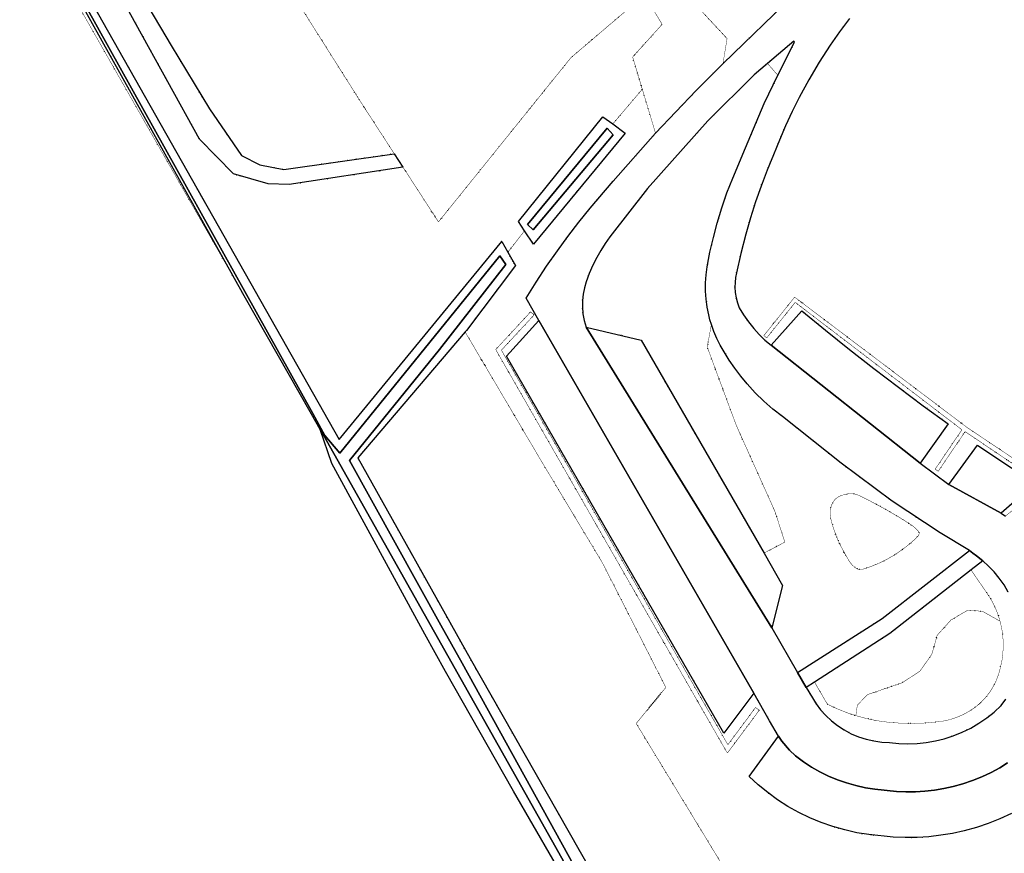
# Model space of a CAD drawing. Header units: millimetres. Extents: x 0 to 1134213, y -536989 to 313336.
# Tile 54 of 86: x 379802 to 486432, y -270595 to -180352. Entities that reach past the tile are written whole.
import ezdxf

# ---------------------------------------------------------------- set-up
doc = ezdxf.new("R2010")
doc.units = ezdxf.units.MM
doc.linetypes.add('DOT', pattern=[6.35, 0, -6.35])
for name, color, linetype in [('ondersteunendwaterdeel_oever_slootkant', 7, 'Continuous'), ('terreindeelbegroeid', 7, 'DOT'), ('terreindeelonbegroeid', 7, 'DOT'), ('waterdeel', 4, 'Continuous'), ('wegdeel_parkeervlak', 7, 'Continuous'), ('wegdeel_rijbaan', 7, 'Continuous'), ('wegdeel_voetpad', 7, 'Continuous')]:
    doc.layers.add(name, color=color, linetype=linetype)

msp = doc.modelspace()

# ---------------------------------------------------------------- linework, layer by layer
at = {"layer": 'ondersteunendwaterdeel_oever_slootkant'}
for points in [[(485350.7, -354712.6, 0), (478494.7, -342361.6, 0), (477964.7, -341407.6, 0), (469174.7, -325571.6, 0), (466432.7, -320631.6, 0), (464083.7, -315172.6, 0), (458663.7, -305773.6, 0), (452352.7, -294634.6, 0), (443927.7, -279342.6, 0), (427703.7, -250006.6, 0), (425407.7, -245911.6, 0), (415516.7, -228066.6, 0), (425265.7, -216048.6, 0), (432461.7, -206861.6, 0), (431807.7, -205918.6, 0), (414480.7, -227292.6, 0), (412859.7, -225348.6, 0), (411538.7, -222979.6, 0), (360151.7, -130815.6, 0)], [(361524.7, -130483.6, 0), (387117.7, -177583.6, 0), (414404.7, -225807.6, 0), (431997.7, -204354.6, 0), (432664.7, -205533.6, 0), (433481.7, -206976.6, 0), (428184.7, -213988.6, 0), (428041.7, -214156.6, 0), (416422.7, -227767.6, 0), (428571.7, -249515.6, 0), (445135.7, -278563.6, 0), (453171.7, -293717.6, 0), (464988.7, -314660.6, 0), (487397.7, -355733.6, 0), (509636.7, -342552.6, 0), (528585.7, -330230.6, 0), (529923.7, -328542.6, 0), (548906.7, -316702.6, 0), (551616.7, -317055.6, 0), (552318.7, -318926.6, 0), (510773.7, -345108.6, 0), (501409.7, -350431.6, 0), (488413.7, -358286.6, 0)]]:
    msp.add_polyline3d(points, dxfattribs=at)
for points in [[(444029.7, -191639.6, 0), (445372.7, -192622.6, 0), (435447.7, -204668.6, 0), (434483.7, -203191.6, 0), (433831.7, -202193.6, 0), (442963.7, -190859.6, 0)], [(435404.7, -203116.6, 0), (444069.7, -192811.6, 0), (443428.7, -192100.6, 0), (434796.7, -202506.6, 0)]]:
    msp.add_polyline3d(points, close=True, dxfattribs=at)
at = {"layer": 'terreindeelbegroeid'}
for points in [[(404098.7, -210252.6, 0), (399703.7, -202554.6, 0), (382767.7, -172893.6, 0), (372956.7, -155481.6, 0), (367579.7, -145940.6, 0), (359813.7, -130897.6, 0), (359849.7, -130888.6, 0), (359869.7, -130925.6, 0)], [(386263.7, -141526.6, 0), (403443.7, -167975.6, 0), (405304.7, -168521.6, 0), (409665.7, -175507.6, 0), (409150.7, -177255.6, 0), (416918.7, -189545.6, 0), (420372.7, -194869.6, 0), (408413.7, -196583.6, 0), (405798.7, -196059.6, 0), (403838.7, -195044.6, 0), (400340.7, -190006.6, 0), (396189.7, -183140.6, 0), (387694.7, -168731.6, 0), (382701.7, -155275.6, 0), (382829.7, -150522.6, 0), (383538.7, -145870.6, 0)], [(455968.7, -185078.6, 0), (453078.7, -188022.6, 0), (448661.7, -192640.6, 0), (447229.7, -187876.6, 0), (446182.7, -184393.6, 0), (449379.7, -180850.6, 0), (447462.7, -177682.6, 0), (450286.7, -175805.6, 0), (456409.7, -182394.6, 0)], [(461908.7, -186374.6, 0), (460438.7, -189435.6, 0), (458386.7, -194228.6, 0), (457016.7, -197504.6, 0), (456397.7, -199104.6, 0), (455838.7, -200725.6, 0), (455338.7, -202366.6, 0), (454920.7, -203937.6, 0), (454558.7, -205522.6, 0), (454250.7, -207118.6, 0), (454134.7, -207981.6, 0), (454075.7, -208851.6, 0), (454074.7, -209722.6, 0), (454131.7, -210591.6, 0), (454245.7, -211455.6, 0), (454417.7, -212309.6, 0), (454550.7, -212829.6, 0), (454705.7, -213343.6, 0), (454264.7, -215808.6, 0), (457406.7, -224273.6, 0), (461573.7, -233539.6, 0), (462669.7, -236911.6, 0), (460410.7, -238088.6, 0), (447103.7, -215051.6, 0), (441165.7, -213645.6, 0), (440948.7, -212923.6, 0), (440805.7, -212183.6, 0), (440740.7, -211432.6, 0), (440748.7, -210741.6, 0), (440821.7, -210054.6, 0), (440959.7, -209378.6, 0), (441161.7, -208717.6, 0), (441487.7, -207818.6, 0), (441864.7, -206940.6, 0), (442292.7, -206085.6, 0), (442728.7, -205322.6, 0), (443204.7, -204584.6, 0), (443718.7, -203872.6, 0), (447773.7, -198631.6, 0), (454339.7, -191318.6, 0), (459357.7, -186309.6, 0), (460790.7, -185087.6, 0)], [(491154.7, -230447.6, 0), (490559.7, -230916.6, 0), (486547.7, -234086.6, 0), (486096.7, -233761.6, 0), (489844.7, -230498.6, 0), (490106.7, -230269.6, 0), (482184.7, -224946.6, 0), (479277.7, -229233.6, 0), (478946.7, -229009.6, 0), (481840.7, -224741.6, 0), (463786.7, -210951.6, 0), (460700.7, -214801.6, 0), (460388.7, -214551.6, 0), (463724.7, -210387.6, 0), (482297.7, -224420.6, 0), (490763.7, -230108.6, 0)], [(431969.7, -216130.6, 0), (456495.7, -258842.6, 0), (459494.7, -254809.6, 0), (459695.7, -254958.6, 0), (459896.7, -255107.6, 0), (456669.7, -259446.6, 0), (456458.7, -259732.6, 0), (456251.7, -259421.6, 0), (431444.7, -216219.6, 0), (431358.7, -216056.6, 0), (431478.7, -215925.6, 0), (435139.7, -211974.6, 0), (435322.7, -212144.6, 0), (435505.7, -212314.6, 0)], [(456251.7, -259421.6, 0), (456458.7, -259732.6, 0), (456669.7, -259446.6, 0), (459896.7, -255107.6, 0), (459695.7, -254958.6, 0), (459494.7, -254809.6, 0), (456495.7, -258842.6, 0), (431969.7, -216130.6, 0), (435505.7, -212314.6, 0), (435322.7, -212144.6, 0), (435139.7, -211974.6, 0), (431478.7, -215925.6, 0), (431358.7, -216056.6, 0), (431444.7, -216219.6, 0)], [(468749.7, -228360.6, 0), (474281.7, -232478.6, 0), (479475.7, -235918.6, 0), (482644.7, -237832.6, 0), (473220.7, -245168.6, 0), (464045.7, -251029.6, 0), (461249.7, -246177.6, 0), (462399.7, -241602.6, 0), (460410.7, -238088.6, 0), (462669.7, -236911.6, 0), (461573.7, -233539.6, 0), (457406.7, -224273.6, 0), (454264.7, -215808.6, 0), (454705.7, -213343.6, 0), (454979.7, -214109.6, 0), (455300.7, -214857.6, 0), (455667.7, -215583.6, 0), (456640.7, -217199.6, 0), (457243.7, -218087.6, 0), (457886.7, -218945.6, 0), (458568.7, -219773.6, 0), (459452.7, -220740.6, 0), (460388.7, -221656.6, 0), (461376.7, -222518.6, 0), (462410.7, -223322.6, 0)], [(470673.7, -239854.6, 0), (470447.7, -239780.6, 0), (470246.7, -239653.6, 0), (469919.7, -239339.6, 0), (469647.7, -238977.6, 0), (469051.7, -237966.6, 0), (468520.7, -236921.6, 0), (468242.7, -236282.6, 0), (467999.7, -235629.6, 0), (467789.7, -234950.6, 0), (467617.7, -234261.6, 0), (467565.7, -233874.6, 0), (467578.7, -233483.6, 0), (467654.7, -233100.6, 0), (467791.7, -232734.6, 0), (467961.7, -232451.6, 0), (468184.7, -232206.6, 0), (468450.7, -232010.6, 0), (468749.7, -231869.6, 0), (469230.7, -231728.6, 0), (469723.7, -231642.6, 0), (469989.7, -231640.6, 0), (470250.7, -231694.6, 0), (470656.7, -231842.6, 0), (471049.7, -232021.6, 0), (472420.7, -232731.6, 0), (473775.7, -233471.6, 0), (475115.7, -234256.6, 0), (476423.7, -235094.6, 0), (476782.7, -235370.6, 0), (477101.7, -235693.6, 0), (477183.7, -235835.6, 0), (477207.7, -235997.6, 0), (477169.7, -236156.6, 0), (477076.7, -236290.6, 0), (476431.7, -236886.6, 0), (475753.7, -237443.6, 0), (475043.7, -237960.6, 0), (474304.7, -238434.6, 0), (473549.7, -238857.6, 0), (472768.7, -239231.6, 0), (471966.7, -239557.6, 0), (471145.7, -239832.6, 0), (470911.7, -239872.6, 0)], [(467789.7, -234950.6, 0), (467999.7, -235629.6, 0), (468242.7, -236282.6, 0), (468520.7, -236921.6, 0), (469051.7, -237966.6, 0), (469647.7, -238977.6, 0), (469919.7, -239339.6, 0), (470246.7, -239653.6, 0), (470447.7, -239780.6, 0), (470673.7, -239854.6, 0), (470911.7, -239872.6, 0), (471145.7, -239832.6, 0), (471966.7, -239557.6, 0), (472768.7, -239231.6, 0), (473549.7, -238857.6, 0), (474304.7, -238434.6, 0), (475043.7, -237960.6, 0), (475753.7, -237443.6, 0), (476431.7, -236886.6, 0), (477076.7, -236290.6, 0), (477169.7, -236156.6, 0), (477207.7, -235997.6, 0), (477183.7, -235835.6, 0), (477101.7, -235693.6, 0), (476782.7, -235370.6, 0), (476423.7, -235094.6, 0), (475115.7, -234256.6, 0), (473775.7, -233471.6, 0), (472420.7, -232731.6, 0), (471049.7, -232021.6, 0), (470656.7, -231842.6, 0), (470250.7, -231694.6, 0), (469989.7, -231640.6, 0), (469723.7, -231642.6, 0), (469230.7, -231728.6, 0), (468749.7, -231869.6, 0), (468450.7, -232010.6, 0), (468184.7, -232206.6, 0), (467961.7, -232451.6, 0), (467791.7, -232734.6, 0), (467654.7, -233100.6, 0), (467578.7, -233483.6, 0), (467565.7, -233874.6, 0), (467617.7, -234261.6, 0)], [(485967.7, -245463.6, 0), (484067.7, -244401.6, 0), (482489.7, -244267.6, 0), (480657.7, -245338.6, 0), (479164.7, -246989.6, 0), (478578.7, -249058.6, 0), (477293.7, -250873.6, 0), (475381.7, -252132.6, 0), (471626.7, -253410.6, 0), (470514.7, -254553.6, 0), (470354.7, -255692.6, 0), (469351.7, -255358.6, 0), (468300.7, -254939.6, 0), (467275.7, -254458.6, 0), (465880.7, -252063.6, 0), (474050.7, -246795.6, 0), (482830.7, -239920.6, 0), (484867.7, -242897.6, 0), (485223.7, -243533.6, 0), (485532.7, -244194.6, 0), (485791.7, -244875.6, 0)], [(485967.7, -245463.6, 0), (486157.7, -246286.6, 0), (486253.7, -246937.6, 0), (486306.7, -247594.6, 0), (486315.7, -248252.6, 0), (486271.7, -249003.6, 0), (486171.7, -249749.6, 0), (486014.7, -250485.6, 0), (485820.7, -251205.6, 0), (485555.7, -251902.6, 0), (485220.7, -252568.6, 0), (484820.7, -253197.6, 0), (484358.7, -253782.6, 0), (483840.7, -254318.6, 0), (483249.7, -254804.6, 0), (482615.7, -255231.6, 0), (481943.7, -255596.6, 0), (481240.7, -255896.6, 0), (480511.7, -256128.6, 0), (479763.7, -256290.6, 0), (479004.7, -256381.6, 0), (477696.7, -256495.6, 0), (476383.7, -256535.6, 0), (475070.7, -256501.6, 0), (473761.7, -256393.6, 0), (472626.7, -256238.6, 0), (471518.7, -256009.6, 0), (470354.7, -255692.6, 0), (470514.7, -254553.6, 0), (471626.7, -253410.6, 0), (475381.7, -252132.6, 0), (477293.7, -250873.6, 0), (478578.7, -249058.6, 0), (479164.7, -246989.6, 0), (480657.7, -245338.6, 0), (482489.7, -244267.6, 0), (484067.7, -244401.6, 0)]]:
    msp.add_polyline3d(points, close=True, dxfattribs=at)
for points in [[(385566.7, -168432.6, 0), (399280.7, -193281.6, 0), (402946.7, -197054.6, 0), (406705.7, -198124.6, 0), (408999.7, -198209.6, 0), (421311.7, -196316.6, 0), (425154.7, -202239.6, 0), (439481.7, -184481.6, 0), (447462.7, -177682.6, 0), (449379.7, -180850.6, 0), (446182.7, -184393.6, 0), (447229.7, -187876.6, 0), (444029.7, -191639.6, 0), (442963.7, -190859.6, 0), (433831.7, -202193.6, 0), (434483.7, -203191.6, 0), (432664.7, -205533.6, 0), (431997.7, -204354.6, 0), (414404.7, -225807.6, 0), (387117.7, -177583.6, 0)], [(463689.7, -177630.6, 0), (455968.7, -185078.6, 0), (456409.7, -182394.6, 0), (450286.7, -175805.6, 0)], [(447462.7, -177682.6, 0), (439481.7, -184481.6, 0), (425154.7, -202239.6, 0), (421311.7, -196316.6, 0), (420372.7, -194869.6, 0), (416918.7, -189545.6, 0), (409150.7, -177255.6, 0)], [(487037.7, -228763.6, 0), (483513.7, -226406.6, 0), (480418.7, -230660.6, 0), (477313.7, -228377.6, 0), (480362.7, -224098.6, 0), (477655.7, -222137.6, 0), (474971.7, -220143.6, 0), (472312.7, -218117.6, 0), (469683.7, -216064.6, 0), (467080.7, -213979.6, 0), (464501.7, -211864.6, 0), (461172.7, -215598.6, 0), (460513.7, -215031.6, 0), (459889.7, -214426.6, 0), (459303.7, -213783.6, 0), (458728.7, -213067.6, 0), (458199.7, -212315.6, 0), (457719.7, -211532.6, 0), (457529.7, -210997.6, 0), (457389.7, -210447.6, 0), (457299.7, -209887.6, 0), (457261.7, -209321.6, 0), (457272.7, -208795.6, 0), (457327.7, -208272.6, 0), (457426.7, -207756.6, 0), (457889.7, -205655.6, 0), (458422.7, -203571.6, 0), (458928.7, -201817.6, 0), (459484.7, -200078.6, 0), (460088.7, -198355.6, 0), (460742.7, -196650.6, 0), (461443.7, -194964.6, 0), (462072.7, -193387.6, 0), (462746.7, -191829.6, 0), (463463.7, -190290.6, 0), (464223.7, -188772.6, 0), (465266.7, -186845.6, 0), (466379.7, -184958.6, 0), (467559.7, -183112.6, 0), (468588.7, -181655.6, 0), (469667.7, -180236.6, 0)], [(456818.7, -273384.6, 0), (446565.7, -256535.6, 0), (449779.7, -252635.6, 0), (445916.7, -245054.6, 0), (442883.7, -239101.6, 0), (436585.7, -228627.6, 0), (431293.7, -219663.6, 0), (428041.7, -214156.6, 0), (428184.7, -213988.6, 0), (433481.7, -206976.6, 0), (432664.7, -205533.6, 0), (434483.7, -203191.6, 0), (435447.7, -204668.6, 0), (445372.7, -192622.6, 0), (444029.7, -191639.6, 0), (447229.7, -187876.6, 0), (448661.7, -192640.6, 0), (444075.7, -197816.6, 0), (441580.7, -200757.6, 0), (440360.7, -202268.6, 0), (439176.7, -203806.6, 0), (438027.7, -205372.6, 0), (436857.7, -207050.6, 0), (435729.7, -208757.6, 0), (434643.7, -210490.6, 0), (436011.7, -212911.6, 0), (432510.7, -216794.6, 0), (442926.7, -234816.6, 0), (456051.7, -257580.6, 0), (459295.7, -253264.6, 0), (461015.7, -256244.6, 0), (461980.7, -257915.6, 0), (458800.7, -262278.6, 0), (459779.7, -263179.6, 0), (460808.7, -264021.6, 0), (461885.7, -264802.6, 0), (463005.7, -265519.6, 0), (464166.7, -266169.6, 0), (465362.7, -266751.6, 0), (466597.7, -267265.6, 0), (467861.7, -267706.6, 0), (469148.7, -268072.6, 0), (470455.7, -268362.6, 0), (471776.7, -268575.6, 0), (474394.7, -268832.6, 0), (475685.7, -268886.6, 0), (476978.7, -268874.6, 0), (478268.7, -268795.6, 0), (479553.7, -268649.6, 0), (480828.7, -268437.6, 0), (482090.7, -268159.6, 0), (483404.7, -267795.6, 0), (484696.7, -267359.6, 0), (485962.7, -266854.6, 0), (487199.7, -266280.6, 0)], [(490763.7, -230108.6, 0), (482297.7, -224420.6, 0), (463724.7, -210387.6, 0), (460388.7, -214551.6, 0), (460700.7, -214801.6, 0), (463786.7, -210951.6, 0), (481840.7, -224741.6, 0), (478946.7, -229009.6, 0), (479277.7, -229233.6, 0), (482184.7, -224946.6, 0), (490106.7, -230269.6, 0)], [(445135.7, -278563.6, 0), (428571.7, -249515.6, 0), (416422.7, -227767.6, 0), (428041.7, -214156.6, 0), (431293.7, -219663.6, 0), (436585.7, -228627.6, 0), (442883.7, -239101.6, 0), (445916.7, -245054.6, 0), (449779.7, -252635.6, 0), (446565.7, -256535.6, 0), (456818.7, -273384.6, 0)], [(486598.7, -253900.6, 0), (486092.7, -254606.6, 0), (485334.7, -255302.6, 0), (484528.7, -255942.6, 0), (483678.7, -256523.6, 0), (482788.7, -257041.6, 0), (481863.7, -257493.6, 0), (480909.7, -257878.6, 0), (479929.7, -258194.6, 0), (478962.7, -258431.6, 0), (477980.7, -258600.6, 0), (476990.7, -258701.6, 0), (475994.7, -258733.6, 0), (474999.7, -258695.6, 0), (474009.7, -258588.6, 0), (473150.7, -258549.6, 0), (472299.7, -258434.6, 0), (471460.7, -258244.6, 0), (470642.7, -257980.6, 0), (469851.7, -257645.6, 0), (469092.7, -257241.6, 0), (468372.7, -256772.6, 0), (467714.7, -256256.6, 0), (467103.7, -255686.6, 0), (466543.7, -255065.6, 0), (466039.7, -254398.6, 0), (464977.7, -252645.6, 0), (465880.7, -252063.6, 0), (467275.7, -254458.6, 0), (468300.7, -254939.6, 0), (469351.7, -255358.6, 0), (470354.7, -255692.6, 0), (471518.7, -256009.6, 0), (472626.7, -256238.6, 0), (473761.7, -256393.6, 0), (475070.7, -256501.6, 0), (476383.7, -256535.6, 0), (477696.7, -256495.6, 0), (479004.7, -256381.6, 0), (479763.7, -256290.6, 0), (480511.7, -256128.6, 0), (481240.7, -255896.6, 0), (481943.7, -255596.6, 0), (482615.7, -255231.6, 0), (483249.7, -254804.6, 0), (483840.7, -254318.6, 0), (484358.7, -253782.6, 0), (484820.7, -253197.6, 0), (485220.7, -252568.6, 0), (485555.7, -251902.6, 0), (485820.7, -251205.6, 0), (486014.7, -250485.6, 0), (486171.7, -249749.6, 0), (486271.7, -249003.6, 0), (486315.7, -248252.6, 0), (486306.7, -247594.6, 0), (486253.7, -246937.6, 0), (486157.7, -246286.6, 0), (485967.7, -245463.6, 0), (485791.7, -244875.6, 0), (485532.7, -244194.6, 0), (485223.7, -243533.6, 0), (484867.7, -242897.6, 0), (482830.7, -239920.6, 0), (484088.7, -238935.6, 0), (484732.7, -239514.6, 0), (485331.7, -240139.6, 0), (485881.7, -240808.6, 0), (486400.7, -241549.6, 0), (486859.7, -242329.6, 0)]]:
    msp.add_polyline3d(points, dxfattribs=at)
at = {"layer": 'terreindeelonbegroeid'}
msp.add_polyline3d([(461908.7, -186374.6, 0), (460790.7, -185087.6, 0), (463620.7, -182673.6, 0), (463718.7, -182774.6, 0)], close=True, dxfattribs=at)
at = {"layer": 'waterdeel'}
for points in [[(412859.7, -225348.6, 0), (412376.7, -224769.6, 0), (412346.7, -224728.6, 0), (411407.7, -223052.6, 0), (404098.7, -210252.6, 0), (359869.7, -130925.6, 0), (359849.7, -130888.6, 0), (360151.7, -130815.6, 0), (411538.7, -222979.6, 0)], [(435404.7, -203116.6, 0), (434796.7, -202506.6, 0), (443428.7, -192100.6, 0), (444069.7, -192811.6, 0)], [(425265.7, -216048.6, 0), (415516.7, -228066.6, 0), (425407.7, -245911.6, 0), (427703.7, -250006.6, 0), (443927.7, -279342.6, 0), (452352.7, -294634.6, 0), (458663.7, -305773.6, 0), (464083.7, -315172.6, 0), (466432.7, -320631.6, 0), (412376.7, -224769.6, 0), (412859.7, -225348.6, 0), (414480.7, -227292.6, 0), (431807.7, -205918.6, 0), (432461.7, -206861.6, 0)], [(412376.7, -224769.6, 0), (466432.7, -320631.6, 0), (466496.7, -320779.6, 0), (463009.7, -315851.6, 0), (458075.7, -307246.6, 0), (451048.7, -294990.6, 0), (442661.7, -280059.6, 0), (437541.7, -271228.6, 0), (433278.7, -263877.6, 0), (425915.7, -250900.6, 0), (423689.7, -246884.6, 0), (413607.7, -228407.6, 0), (412346.7, -224728.6, 0)]]:
    msp.add_polyline3d(points, close=True, dxfattribs=at)
at = {"layer": 'wegdeel_parkeervlak'}
for points in [[(477313.7, -228377.6, 0), (461172.7, -215598.6, 0), (464501.7, -211864.6, 0), (467080.7, -213979.6, 0), (469683.7, -216064.6, 0), (472312.7, -218117.6, 0), (474971.7, -220143.6, 0), (477655.7, -222137.6, 0), (480362.7, -224098.6, 0)], [(459295.7, -253264.6, 0), (456051.7, -257580.6, 0), (442926.7, -234816.6, 0), (432510.7, -216794.6, 0), (436011.7, -212911.6, 0)], [(460410.7, -238088.6, 0), (462399.7, -241602.6, 0), (461249.7, -246177.6, 0), (441165.7, -213645.6, 0), (447103.7, -215051.6, 0)], [(489844.7, -230498.6, 0), (486096.7, -233761.6, 0), (480418.7, -230660.6, 0), (483513.7, -226406.6, 0), (487037.7, -228763.6, 0)]]:
    msp.add_polyline3d(points, close=True, dxfattribs=at)
msp.add_polyline3d([(487199.7, -266280.6, 0), (485962.7, -266854.6, 0), (484696.7, -267359.6, 0), (483404.7, -267795.6, 0), (482090.7, -268159.6, 0), (480828.7, -268437.6, 0), (479553.7, -268649.6, 0), (478268.7, -268795.6, 0), (476978.7, -268874.6, 0), (475685.7, -268886.6, 0), (474394.7, -268832.6, 0), (471776.7, -268575.6, 0), (470455.7, -268362.6, 0), (469148.7, -268072.6, 0), (467861.7, -267706.6, 0), (466597.7, -267265.6, 0), (465362.7, -266751.6, 0), (464166.7, -266169.6, 0), (463005.7, -265519.6, 0), (461885.7, -264802.6, 0), (460808.7, -264021.6, 0), (459779.7, -263179.6, 0), (458800.7, -262278.6, 0), (461980.7, -257915.6, 0), (462348.7, -258446.6, 0), (463169.7, -259420.6, 0), (463804.7, -260031.6, 0), (464675.7, -260710.6, 0), (465551.7, -261271.6, 0), (466460.7, -261780.6, 0), (467398.7, -262237.6, 0), (468365.7, -262639.6, 0), (469355.7, -262984.6, 0), (470362.7, -263271.6, 0), (471386.7, -263498.6, 0), (472412.7, -263664.6, 0), (474740.7, -263892.6, 0), (475766.7, -263935.6, 0), (476804.7, -263925.6, 0), (477837.7, -263862.6, 0), (478867.7, -263745.6, 0), (479889.7, -263575.6, 0), (480896.7, -263353.6, 0), (481951.7, -263061.6, 0), (482986.7, -262712.6, 0), (484002.7, -262307.6, 0), (484993.7, -261847.6, 0), (485950.7, -261337.6, 0), (486794.7, -260791.6, 0)], dxfattribs=at)
at = {"layer": 'wegdeel_rijbaan'}
for points in [[(486794.7, -260791.6, 0), (485950.7, -261337.6, 0), (484993.7, -261847.6, 0), (484002.7, -262307.6, 0), (482986.7, -262712.6, 0), (481951.7, -263061.6, 0), (480896.7, -263353.6, 0), (479889.7, -263575.6, 0), (478867.7, -263745.6, 0), (477837.7, -263862.6, 0), (476804.7, -263925.6, 0), (475766.7, -263935.6, 0), (474740.7, -263892.6, 0), (472412.7, -263664.6, 0), (471386.7, -263498.6, 0), (470362.7, -263271.6, 0), (469355.7, -262984.6, 0), (468365.7, -262639.6, 0), (467398.7, -262237.6, 0), (466460.7, -261780.6, 0), (465551.7, -261271.6, 0), (464675.7, -260710.6, 0), (463804.7, -260031.6, 0), (463169.7, -259420.6, 0), (462348.7, -258446.6, 0), (461980.7, -257915.6, 0), (461015.7, -256244.6, 0), (459295.7, -253264.6, 0), (436011.7, -212911.6, 0), (434643.7, -210490.6, 0), (435729.7, -208757.6, 0), (436857.7, -207050.6, 0), (438027.7, -205372.6, 0), (439176.7, -203806.6, 0), (440360.7, -202268.6, 0), (441580.7, -200757.6, 0), (444075.7, -197816.6, 0), (448661.7, -192640.6, 0), (453078.7, -188022.6, 0), (455968.7, -185078.6, 0), (463689.7, -177630.6, 0)], [(469667.7, -180236.6, 0), (468588.7, -181655.6, 0), (467559.7, -183112.6, 0), (466379.7, -184958.6, 0), (465266.7, -186845.6, 0), (464223.7, -188772.6, 0), (463463.7, -190290.6, 0), (462746.7, -191829.6, 0), (462072.7, -193387.6, 0), (461443.7, -194964.6, 0), (460742.7, -196650.6, 0), (460088.7, -198355.6, 0), (459484.7, -200078.6, 0), (458928.7, -201817.6, 0), (458422.7, -203571.6, 0), (457889.7, -205655.6, 0), (457426.7, -207756.6, 0), (457327.7, -208272.6, 0), (457272.7, -208795.6, 0), (457261.7, -209321.6, 0), (457299.7, -209887.6, 0), (457389.7, -210447.6, 0), (457529.7, -210997.6, 0), (457719.7, -211532.6, 0), (458199.7, -212315.6, 0), (458728.7, -213067.6, 0), (459303.7, -213783.6, 0), (459889.7, -214426.6, 0), (460513.7, -215031.6, 0), (461172.7, -215598.6, 0), (477313.7, -228377.6, 0), (480418.7, -230660.6, 0), (486096.7, -233761.6, 0), (486547.7, -234086.6, 0)], [(486859.7, -242329.6, 0), (486400.7, -241549.6, 0), (485881.7, -240808.6, 0), (485331.7, -240139.6, 0), (484732.7, -239514.6, 0), (484088.7, -238935.6, 0), (483423.7, -238381.6, 0), (483039.7, -238098.6, 0), (482644.7, -237832.6, 0), (479475.7, -235918.6, 0), (474281.7, -232478.6, 0), (468749.7, -228360.6, 0), (462410.7, -223322.6, 0), (461376.7, -222518.6, 0), (460388.7, -221656.6, 0), (459452.7, -220740.6, 0), (458568.7, -219773.6, 0), (457886.7, -218945.6, 0), (457243.7, -218087.6, 0), (456640.7, -217199.6, 0), (455667.7, -215583.6, 0), (455300.7, -214857.6, 0), (454979.7, -214109.6, 0), (454705.7, -213343.6, 0), (454550.7, -212829.6, 0), (454417.7, -212309.6, 0), (454245.7, -211455.6, 0), (454131.7, -210591.6, 0), (454074.7, -209722.6, 0), (454075.7, -208851.6, 0), (454134.7, -207981.6, 0), (454250.7, -207118.6, 0), (454558.7, -205522.6, 0), (454920.7, -203937.6, 0), (455338.7, -202366.6, 0), (455838.7, -200725.6, 0), (456397.7, -199104.6, 0), (457016.7, -197504.6, 0), (458386.7, -194228.6, 0), (460438.7, -189435.6, 0), (461908.7, -186374.6, 0), (463718.7, -182774.6, 0), (463620.7, -182673.6, 0), (460790.7, -185087.6, 0), (459357.7, -186309.6, 0), (454339.7, -191318.6, 0), (447773.7, -198631.6, 0), (443718.7, -203872.6, 0), (443204.7, -204584.6, 0), (442728.7, -205322.6, 0), (442292.7, -206085.6, 0), (441864.7, -206940.6, 0), (441487.7, -207818.6, 0), (441161.7, -208717.6, 0), (440959.7, -209378.6, 0), (440821.7, -210054.6, 0), (440748.7, -210741.6, 0), (440740.7, -211432.6, 0), (440805.7, -212183.6, 0), (440948.7, -212923.6, 0), (441165.7, -213645.6, 0), (461249.7, -246177.6, 0), (464045.7, -251029.6, 0), (464977.7, -252645.6, 0), (466039.7, -254398.6, 0), (466543.7, -255065.6, 0), (467103.7, -255686.6, 0), (467714.7, -256256.6, 0), (468372.7, -256772.6, 0), (469092.7, -257241.6, 0), (469851.7, -257645.6, 0), (470642.7, -257980.6, 0), (471460.7, -258244.6, 0), (472299.7, -258434.6, 0), (473150.7, -258549.6, 0), (474009.7, -258588.6, 0), (474999.7, -258695.6, 0), (475994.7, -258733.6, 0), (476990.7, -258701.6, 0), (477980.7, -258600.6, 0), (478962.7, -258431.6, 0), (479929.7, -258194.6, 0), (480909.7, -257878.6, 0), (481863.7, -257493.6, 0), (482788.7, -257041.6, 0), (483678.7, -256523.6, 0), (484528.7, -255942.6, 0), (485334.7, -255302.6, 0), (486092.7, -254606.6, 0), (486598.7, -253900.6, 0)]]:
    msp.add_polyline3d(points, dxfattribs=at)
at = {"layer": 'wegdeel_voetpad'}
for points in [[(386263.7, -141526.6, 0), (383538.7, -145870.6, 0), (382829.7, -150522.6, 0), (382701.7, -155275.6, 0), (387694.7, -168731.6, 0), (396189.7, -183140.6, 0), (400340.7, -190006.6, 0), (403838.7, -195044.6, 0), (405798.7, -196059.6, 0), (408413.7, -196583.6, 0), (420372.7, -194869.6, 0), (421311.7, -196316.6, 0), (408999.7, -198209.6, 0), (406705.7, -198124.6, 0), (402946.7, -197054.6, 0), (399280.7, -193281.6, 0), (385566.7, -168432.6, 0), (383258.7, -162290.6, 0), (380953.7, -155477.6, 0), (381263.7, -146323.6, 0), (385184.7, -139864.6, 0)], [(484088.7, -238935.6, 0), (482830.7, -239920.6, 0), (474050.7, -246795.6, 0), (465880.7, -252063.6, 0), (464977.7, -252645.6, 0), (464045.7, -251029.6, 0), (473220.7, -245168.6, 0), (482644.7, -237832.6, 0), (483039.7, -238098.6, 0), (483423.7, -238381.6, 0)]]:
    msp.add_polyline3d(points, close=True, dxfattribs=at)

doc.saveas('drawing.dxf')
